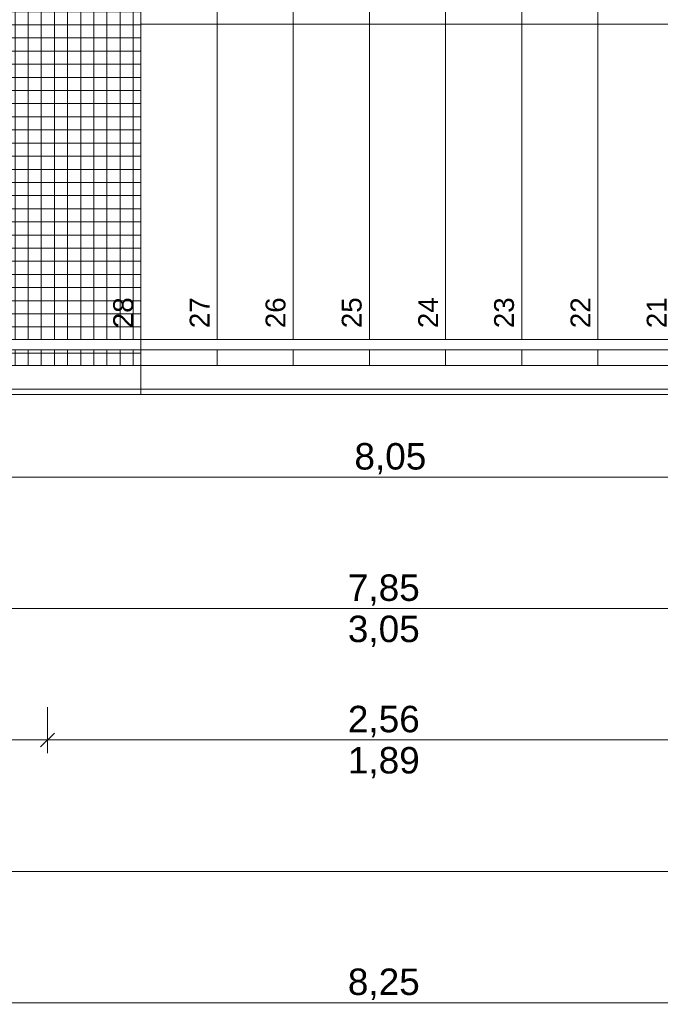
# Model space of a CAD drawing. Header units: metres. Extents: x -180 to 4, y -50 to 6.
# Tile 142 of 256: x -96.68 to -94.24, y -45.28 to -41.53. Entities that reach past the tile are written whole.
import ezdxf

# ---------------------------------------------------------------- set-up
doc = ezdxf.new("R2010")
doc.units = ezdxf.units.M
doc.header["$LTSCALE"] = 0.05
doc.header["$PDMODE"] = 1
doc.header["$PDSIZE"] = -2
for name, pattern in [('9201', [3, 2, -1]), ('Dash Style-1', [1.999894, 0.999947, -0.999947]), ('ISO-02 Strichlinie', [3.81, 3.048, -0.762]), ('Linienart-1', [2.116328, 1.058164, -1.058164])]:
    doc.linetypes.add(name, pattern=pattern)
doc.layers.get('0').update_dxf_attribs({"lineweight": 25})
for name, color, linetype, lineweight, true_color in [('30 -33 Aussenwände- 7 Fassade_ Elemente', 7, 'Continuous', 9, 0x00aacc), ('30 -34 Innenwände- 6 Elemente', 7, 'Continuous', 9, 0xff6633), ('30 -35 Decken- 2.2 Treppen Außen', 7, 'Continuous', 9, 0x009999), ('70 -72 Beschriftung- 1 Beschriftung allgemein', 7, 'Continuous', 9, 0xff6633), ('70 -76 Bemaßung- 2 Allgemein', 7, 'Continuous', 5, 0x6666cc)]:
    doc.layers.add(name, color=color, linetype=linetype, lineweight=lineweight, true_color=true_color)
doc.layers.add('60- 61 allgemeine Ausstattung- 4 Terrassen', color=7, linetype='Continuous', lineweight=9)
doc.layers.add('Keine', color=7, linetype='Continuous', lineweight=9)
doc.styles.add('Arial', font='arial.ttf')
doc.dimstyles.new('k+k 1_50', dxfattribs={"dimtxt": 0.100689, "dimasz": 0.05302, "dimexe": 0.05, "dimexo": 0.15, "dimgap": 0.01, "dimtad": 1, "dimdec": 3, "dimtxsty": 'Arial', "dimblk": 'VW_SLASH', "dimblk1": 'VW_SLASH', "dimblk2": 'VW_SLASH', "dimcen": 0, "dimdle": 0.05, "dimadec": 3, "dimazin": 0, "dimtfac": 0.75, "dimtdec": 3, "dimtix": 1, "dimtmove": 0, "dimatfit": 0, "dimldrblk": 'VW_SLASH-1', "dimfxl": 0.125, "dimfxlon": 1, "dimfrac": 2, "dimtolj": 1, "dimarcsym": 0})

# ---------------------------------------------------------------- blocks, each defined once
blk = doc.blocks.new('Gruppe-2')
at = {"color": 255, "linetype": '9201', "lineweight": 5, "transparency": 33554508}
blk.add_wipeout([(-94.191, -40.247), (-94.481, -40.247), (-94.481, -42.847), (-94.191, -42.847)], dxfattribs=at).dxf.layer = '30 -35 Decken- 2.2 Treppen Außen'
blk.add_wipeout([(-94.481, -40.247), (-94.771, -40.247), (-94.771, -42.847), (-94.481, -42.847)], dxfattribs=at).dxf.layer = '30 -35 Decken- 2.2 Treppen Außen'
blk.add_wipeout([(-94.771, -40.247), (-95.061, -40.247), (-95.061, -42.847), (-94.771, -42.847)], dxfattribs=at).dxf.layer = '30 -35 Decken- 2.2 Treppen Außen'
blk.add_wipeout([(-95.061, -40.247), (-95.351, -40.247), (-95.351, -42.847), (-95.061, -42.847)], dxfattribs=at).dxf.layer = '30 -35 Decken- 2.2 Treppen Außen'
blk.add_wipeout([(-95.351, -40.247), (-95.641, -40.247), (-95.641, -42.847), (-95.351, -42.847)], dxfattribs=at).dxf.layer = '30 -35 Decken- 2.2 Treppen Außen'
blk.add_wipeout([(-95.641, -40.247), (-95.931, -40.247), (-95.931, -42.847), (-95.641, -42.847)], dxfattribs=at).dxf.layer = '30 -35 Decken- 2.2 Treppen Außen'
blk.add_wipeout([(-95.931, -40.247), (-96.221, -40.247), (-96.221, -42.847), (-95.931, -42.847)], dxfattribs=at).dxf.layer = '30 -35 Decken- 2.2 Treppen Außen'
blk = doc.blocks.new('Gruppe-6')
at = {"layer": '30 -35 Decken- 2.2 Treppen Außen', "linetype": '9201', "lineweight": 9, "transparency": 33554508}
for p, q in [((-96.221, -40.137), (-96.221, -42.957)), ((-95.931, -40.247), (-95.931, -42.847)), ((-95.641, -40.247), (-95.641, -42.847)), ((-95.351, -40.247), (-95.351, -42.847)), ((-95.061, -40.247), (-95.061, -42.847)), ((-94.771, -40.247), (-94.771, -42.847)), ((-94.481, -40.247), (-94.481, -42.847))]:
    blk.add_line(p, q, dxfattribs=at)
at = {"layer": '30 -35 Decken- 2.2 Treppen Außen', "linetype": '9201', "lineweight": 9, "transparency": 33554508, "flags": 128}
for points in [[(-95.931, -42.847), (-96.221, -42.847)], [(-95.641, -42.847), (-95.931, -42.847)], [(-95.351, -42.847), (-95.641, -42.847)], [(-95.061, -42.847), (-95.351, -42.847)], [(-94.771, -42.847), (-95.061, -42.847)], [(-94.481, -42.847), (-94.771, -42.847)], [(-94.191, -42.847), (-94.481, -42.847)]]:
    blk.add_lwpolyline(points, dxfattribs=at)
blk = doc.blocks.new('Gruppe-9')
at = {"layer": '30 -35 Decken- 2.2 Treppen Außen', "linetype": 'ISO-02 Strichlinie', "lineweight": 9, "transparency": 33554508, "flags": 128}
blk.add_lwpolyline([(-88.776, -41.547), (-96.221, -41.547)], dxfattribs=at)
blk = doc.blocks.new('Gruppe-11')
at = {"layer": '30 -35 Decken- 2.2 Treppen Außen', "linetype": 'Dash Style-1', "lineweight": 9, "transparency": 33554508, "flags": 128}
blk.add_lwpolyline([(-89.0523, -42.847), (-96.221, -42.847), (-96.221, -42.957), (-89.0757, -42.957)], dxfattribs=at)
blk = doc.blocks.new('Gruppe-13')
at = {"color": 255, "linetype": 'Linienart-1'}
blk.add_wipeout([(-89.0396, -42.787), (-96.221, -42.787), (-96.221, -42.747), (-89.0311, -42.747)], dxfattribs=at).dxf.layer = '30 -35 Decken- 2.2 Treppen Außen'
at = {"layer": '30 -35 Decken- 2.2 Treppen Außen', "linetype": 'Linienart-1', "flags": 128}
blk.add_lwpolyline([(-89.0396, -42.787), (-96.221, -42.787), (-96.221, -42.747), (-89.0311, -42.747)], dxfattribs=at)
blk = doc.blocks.new('Gruppe-15')
at = {"color": 255, "linetype": 'Linienart-1'}
blk.add_wipeout([(-89.0715, -42.937), (-96.221, -42.937), (-96.221, -42.847), (-89.0523, -42.847)], dxfattribs=at).dxf.layer = '30 -35 Decken- 2.2 Treppen Außen'
at = {"layer": '30 -35 Decken- 2.2 Treppen Außen', "linetype": 'Linienart-1', "flags": 128}
blk.add_lwpolyline([(-89.0715, -42.937), (-96.221, -42.937), (-96.221, -42.847), (-89.0523, -42.847)], dxfattribs=at)
blk = doc.blocks.new('Gruppe-25')
at = {"layer": '30 -35 Decken- 2.2 Treppen Außen', "char_height": 0.07552, "attachment_point": 9, "rotation": 90.001, "line_spacing_factor": 0.973705, "style": 'Arial'}
for s, insert in [('28', (-96.2495, -42.5872)), ('27', (-95.9595, -42.5872)), ('26', (-95.6695, -42.5872)), ('25', (-95.3795, -42.5872)), ('24', (-95.0895, -42.5872)), ('23', (-94.7995, -42.5872)), ('22', (-94.5095, -42.5872)), ('21', (-94.2195, -42.5872))]:
    blk.add_mtext(s, dxfattribs=dict(at, insert=insert))
blk = doc.blocks.new('Gruppe-26')
at = {"layer": '30 -35 Decken- 2.2 Treppen Außen', "transparency": 33554508}
blk.add_blockref('Gruppe-2', (0, 0), dxfattribs=at)
for name in ['Gruppe-6', 'Gruppe-11', 'Gruppe-9']:
    blk.add_blockref(name, (0, 0), dxfattribs=at)
at = {"layer": '30 -35 Decken- 2.2 Treppen Außen'}
blk.add_blockref('Gruppe-25', (0, 0), dxfattribs=at)
for name in ['Gruppe-13', 'Gruppe-15']:
    blk.add_blockref(name, (0, 0), dxfattribs=at)
blk = doc.blocks.new('Gruppe-27')
at = {"layer": '30 -35 Decken- 2.2 Treppen Außen', "color": 7, "transparency": 33554687}
blk.add_blockref('Gruppe-26', (0, 0), dxfattribs=at)
blk = doc.blocks.new('Gruppe-28')
at = {"layer": '30 -35 Decken- 2.2 Treppen Außen', "color": 7, "transparency": 33554687}
blk.add_blockref('Gruppe-27', (0, 0), dxfattribs=at)
at = {"layer": '30 -35 Decken- 2.2 Treppen Außen', "color": 0, "flags": 1}
for tag in ['prm0_value', 'prm1_value', 'prm2_value', 'prm3_value', 'prm4_value', 'prm5_value', 'prm6_value', 'prm7_value', 'prm8_value', 'IFC_UUID', 'instanceID', 'prm0_name', 'prm0_type', 'prm1_name', 'prm1_type', 'prm2_name', 'prm2_type', 'prm3_name', 'prm3_type', 'prm4_name', 'prm4_type', 'prm5_name', 'prm5_type', 'prm6_name', 'prm6_type', 'prm7_name', 'prm7_type', 'prm8_name', 'prm8_type']:
    blk.add_attdef(tag, (-96.3677, -42.957), '', height=0.00018, dxfattribs=at)
blk = doc.blocks.new('_00-EG_Tragwerk (2D)')
at = {"layer": '30 -35 Decken- 2.2 Treppen Außen', "transparency": 33554687}
blk.add_blockref('Gruppe-28', (0, 0), dxfattribs=at)
blk = doc.blocks.new('Gruppe-176')
at = {"color": 255, "lineweight": 5}
blk.add_wipeout([(-94.191, -40.247), (-94.481, -40.247), (-94.481, -42.847), (-94.191, -42.847)], dxfattribs=at).dxf.layer = '30 -35 Decken- 2.2 Treppen Außen'
blk.add_wipeout([(-94.481, -40.247), (-94.771, -40.247), (-94.771, -42.847), (-94.481, -42.847)], dxfattribs=at).dxf.layer = '30 -35 Decken- 2.2 Treppen Außen'
blk.add_wipeout([(-94.771, -40.247), (-95.061, -40.247), (-95.061, -42.847), (-94.771, -42.847)], dxfattribs=at).dxf.layer = '30 -35 Decken- 2.2 Treppen Außen'
blk.add_wipeout([(-95.061, -40.247), (-95.351, -40.247), (-95.351, -42.847), (-95.061, -42.847)], dxfattribs=at).dxf.layer = '30 -35 Decken- 2.2 Treppen Außen'
blk.add_wipeout([(-95.351, -40.247), (-95.641, -40.247), (-95.641, -42.847), (-95.351, -42.847)], dxfattribs=at).dxf.layer = '30 -35 Decken- 2.2 Treppen Außen'
blk.add_wipeout([(-95.641, -40.247), (-95.931, -40.247), (-95.931, -42.847), (-95.641, -42.847)], dxfattribs=at).dxf.layer = '30 -35 Decken- 2.2 Treppen Außen'
blk.add_wipeout([(-95.931, -40.247), (-96.221, -40.247), (-96.221, -42.847), (-95.931, -42.847)], dxfattribs=at).dxf.layer = '30 -35 Decken- 2.2 Treppen Außen'
blk = doc.blocks.new('Gruppe-179')
at = {"layer": '30 -35 Decken- 2.2 Treppen Außen'}
for p, q in [((-96.221, -40.137), (-96.221, -42.957)), ((-95.931, -40.247), (-95.931, -42.847)), ((-95.641, -40.247), (-95.641, -42.847)), ((-95.351, -40.247), (-95.351, -42.847)), ((-95.061, -40.247), (-95.061, -42.847)), ((-94.771, -40.247), (-94.771, -42.847)), ((-94.481, -40.247), (-94.481, -42.847))]:
    blk.add_line(p, q, dxfattribs=at)
at = {"layer": '30 -35 Decken- 2.2 Treppen Außen', "flags": 128}
for points in [[(-95.931, -42.847), (-96.221, -42.847)], [(-95.641, -42.847), (-95.931, -42.847)], [(-95.351, -42.847), (-95.641, -42.847)], [(-95.061, -42.847), (-95.351, -42.847)], [(-94.771, -42.847), (-95.061, -42.847)], [(-94.481, -42.847), (-94.771, -42.847)], [(-94.191, -42.847), (-94.481, -42.847)]]:
    blk.add_lwpolyline(points, dxfattribs=at)
blk = doc.blocks.new('Gruppe-180')
at = {"layer": '30 -35 Decken- 2.2 Treppen Außen', "linetype": 'Continuous', "lineweight": 0, "true_color": 0x009999}
blk.add_hatch(color=134, dxfattribs=at).paths.add_polyline_path([(-96.218, -41.5478), (-96.221, -41.547), (-96.218, -41.5462)])
at = {"layer": '30 -35 Decken- 2.2 Treppen Außen', "color": 134, "lineweight": 5, "true_color": 0x009999, "flags": 128}
blk.add_lwpolyline([(-96.218, -41.5478), (-96.221, -41.547), (-96.218, -41.5462)], close=True, dxfattribs=at)
at = {"layer": '30 -35 Decken- 2.2 Treppen Außen', "flags": 128}
blk.add_lwpolyline([(-87.181, -41.547), (-96.221, -41.547)], dxfattribs=at)
blk = doc.blocks.new('Gruppe-181')
at = {"color": 255}
blk.add_wipeout([(-96.221, -42.957), (-87.181, -42.957), (-87.181, -42.847), (-96.221, -42.847)], dxfattribs=at).dxf.layer = '30 -35 Decken- 2.2 Treppen Außen'
at = {"layer": '30 -35 Decken- 2.2 Treppen Außen', "flags": 128}
blk.add_lwpolyline([(-96.221, -42.957), (-87.181, -42.957), (-87.181, -42.847), (-96.221, -42.847)], close=True, dxfattribs=at)
blk = doc.blocks.new('Gruppe-182')
at = {"color": 255}
blk.add_wipeout([(-87.181, -42.747), (-96.221, -42.747), (-96.221, -42.787), (-87.181, -42.787)], dxfattribs=at).dxf.layer = '30 -35 Decken- 2.2 Treppen Außen'
at = {"layer": '30 -35 Decken- 2.2 Treppen Außen', "flags": 128}
blk.add_lwpolyline([(-87.181, -42.747), (-96.221, -42.747), (-96.221, -42.787), (-87.181, -42.787)], close=True, dxfattribs=at)
blk = doc.blocks.new('Gruppe-183')
at = {"color": 255}
blk.add_wipeout([(-87.181, -42.847), (-96.221, -42.847), (-96.221, -42.937), (-87.181, -42.937)], dxfattribs=at).dxf.layer = '30 -35 Decken- 2.2 Treppen Außen'
at = {"layer": '30 -35 Decken- 2.2 Treppen Außen', "flags": 128}
blk.add_lwpolyline([(-87.181, -42.847), (-96.221, -42.847), (-96.221, -42.937), (-87.181, -42.937)], close=True, dxfattribs=at)
blk = doc.blocks.new('Gruppe-188')
at = {"layer": '30 -35 Decken- 2.2 Treppen Außen', "char_height": 0.07552, "attachment_point": 9, "rotation": 90.001, "line_spacing_factor": 0.973705, "style": 'Arial'}
for s, insert in [('28', (-96.2495, -42.5872)), ('27', (-95.9595, -42.5872)), ('26', (-95.6695, -42.5872)), ('25', (-95.3795, -42.5872)), ('24', (-95.0895, -42.5872)), ('23', (-94.7995, -42.5872)), ('22', (-94.5095, -42.5872)), ('21', (-94.2195, -42.5872))]:
    blk.add_mtext(s, dxfattribs=dict(at, insert=insert))
blk = doc.blocks.new('Gruppe-189')
at = {"layer": '30 -35 Decken- 2.2 Treppen Außen'}
blk.add_blockref('Gruppe-176', (0, 0), dxfattribs=at)
for name in ['Gruppe-179', 'Gruppe-180']:
    blk.add_blockref(name, (0, 0), dxfattribs=at)
blk.add_blockref('Gruppe-181', (0, 0), dxfattribs=at)
for name in ['Gruppe-188', 'Gruppe-182', 'Gruppe-183']:
    blk.add_blockref(name, (0, 0), dxfattribs=at)
blk = doc.blocks.new('Gruppe-190')
at = {"layer": '30 -35 Decken- 2.2 Treppen Außen', "color": 7, "transparency": 33554687}
blk.add_blockref('Gruppe-189', (0, 0), dxfattribs=at)
blk = doc.blocks.new('Gruppe-191')
at = {"layer": '30 -35 Decken- 2.2 Treppen Außen', "color": 7, "transparency": 33554687}
blk.add_blockref('Gruppe-190', (0, 0), dxfattribs=at)
at = {"layer": '30 -35 Decken- 2.2 Treppen Außen', "color": 0, "flags": 1}
for tag in ['IFC_UUID', 'instanceID']:
    blk.add_attdef(tag, (-96.3677, -42.957), '', height=0.00018, dxfattribs=at)
blk = doc.blocks.new('_01-OG1_Tragwerk (2D)')
at = {"layer": '30 -35 Decken- 2.2 Treppen Außen', "transparency": 33554687}
blk.add_blockref('Gruppe-191', (0, 0), dxfattribs=at)
blk = doc.blocks.new('Gruppe-7859')
at = {"layer": '60- 61 allgemeine Ausstattung- 4 Terrassen', "linetype": 'Continuous', "lineweight": 9, "transparency": 33554534}
h = blk.add_hatch(dxfattribs=at)
h.set_pattern_fill('Betonfertigteil  SRF', color=252, style=0, pattern_type=2)
h.set_pattern_definition([(0, (0, 0), (3e-18, 0.05), []), (90, (0, 0), (0.05, 0), [])])
h.paths.add_polyline_path([(-96.221, -40.247), (-96.511, -40.247), (-96.511, -39.837), (-99.002, -39.837), (-99.002, -39.866), (-99.111, -39.866), (-99.111, -42.847), (-96.221, -42.847)])
at = {"layer": '60- 61 allgemeine Ausstattung- 4 Terrassen', "lineweight": 18, "flags": 128}
blk.add_lwpolyline([(-75.061, -39.837), (-96.401, -39.837), (-96.401, -40.137), (-96.221, -40.137), (-96.221, -42.957), (-99.221, -42.957), (-99.221, -39.837)], dxfattribs=at)
at = {"layer": '60- 61 allgemeine Ausstattung- 4 Terrassen', "color": 252, "linetype": 'Continuous', "true_color": 0x888888, "flags": 128}
blk.add_lwpolyline([(-96.221, -40.247), (-96.511, -40.247), (-96.511, -39.837), (-99.002, -39.837), (-99.002, -39.866), (-99.111, -39.866), (-99.111, -42.847), (-96.221, -42.847)], close=True, dxfattribs=at)
blk = doc.blocks.new('Gruppe-8926')
at = {"color": 255, "lineweight": 5}
blk.add_wipeout([(-94.191, -40.247), (-94.481, -40.247), (-94.481, -42.847), (-94.191, -42.847)], dxfattribs=at).dxf.layer = '30 -35 Decken- 2.2 Treppen Außen'
blk.add_wipeout([(-94.481, -40.247), (-94.771, -40.247), (-94.771, -42.847), (-94.481, -42.847)], dxfattribs=at).dxf.layer = '30 -35 Decken- 2.2 Treppen Außen'
blk.add_wipeout([(-94.771, -40.247), (-95.061, -40.247), (-95.061, -42.847), (-94.771, -42.847)], dxfattribs=at).dxf.layer = '30 -35 Decken- 2.2 Treppen Außen'
blk.add_wipeout([(-95.061, -40.247), (-95.351, -40.247), (-95.351, -42.847), (-95.061, -42.847)], dxfattribs=at).dxf.layer = '30 -35 Decken- 2.2 Treppen Außen'
blk.add_wipeout([(-95.351, -40.247), (-95.641, -40.247), (-95.641, -42.847), (-95.351, -42.847)], dxfattribs=at).dxf.layer = '30 -35 Decken- 2.2 Treppen Außen'
blk.add_wipeout([(-95.641, -40.247), (-95.931, -40.247), (-95.931, -42.847), (-95.641, -42.847)], dxfattribs=at).dxf.layer = '30 -35 Decken- 2.2 Treppen Außen'
blk.add_wipeout([(-95.931, -40.247), (-96.221, -40.247), (-96.221, -42.847), (-95.931, -42.847)], dxfattribs=at).dxf.layer = '30 -35 Decken- 2.2 Treppen Außen'
blk = doc.blocks.new('Gruppe-8929')
at = {"layer": '30 -35 Decken- 2.2 Treppen Außen', "color": 7}
for p, q in [((-96.221, -40.137), (-96.221, -42.957)), ((-95.931, -40.247), (-95.931, -42.847)), ((-95.641, -40.247), (-95.641, -42.847)), ((-95.351, -40.247), (-95.351, -42.847)), ((-95.061, -40.247), (-95.061, -42.847)), ((-94.771, -40.247), (-94.771, -42.847)), ((-94.481, -40.247), (-94.481, -42.847))]:
    blk.add_line(p, q, dxfattribs=at)
at = {"layer": '30 -35 Decken- 2.2 Treppen Außen', "color": 7, "flags": 128}
for points in [[(-95.931, -42.847), (-96.221, -42.847)], [(-95.641, -42.847), (-95.931, -42.847)], [(-95.351, -42.847), (-95.641, -42.847)], [(-95.061, -42.847), (-95.351, -42.847)], [(-94.771, -42.847), (-95.061, -42.847)], [(-94.481, -42.847), (-94.771, -42.847)], [(-94.191, -42.847), (-94.481, -42.847)]]:
    blk.add_lwpolyline(points, dxfattribs=at)
blk = doc.blocks.new('Gruppe-8930')
at = {"layer": '30 -35 Decken- 2.2 Treppen Außen', "linetype": 'Continuous', "lineweight": 0}
blk.add_hatch(color=7, dxfattribs=at).paths.add_polyline_path([(-96.218, -41.5478), (-96.221, -41.547), (-96.218, -41.5462)])
at = {"layer": '30 -35 Decken- 2.2 Treppen Außen', "color": 7, "lineweight": 5, "flags": 128}
blk.add_lwpolyline([(-96.218, -41.5478), (-96.221, -41.547), (-96.218, -41.5462)], close=True, dxfattribs=at)
at = {"layer": '30 -35 Decken- 2.2 Treppen Außen', "color": 7, "flags": 128}
blk.add_lwpolyline([(-87.181, -41.547), (-96.221, -41.547)], dxfattribs=at)
blk = doc.blocks.new('Gruppe-8931')
at = {"color": 255}
blk.add_wipeout([(-96.221, -42.957), (-87.181, -42.957), (-87.181, -42.847), (-96.221, -42.847)], dxfattribs=at).dxf.layer = '30 -35 Decken- 2.2 Treppen Außen'
at = {"layer": '30 -35 Decken- 2.2 Treppen Außen', "color": 7, "flags": 128}
blk.add_lwpolyline([(-96.221, -42.957), (-87.181, -42.957), (-87.181, -42.847), (-96.221, -42.847)], close=True, dxfattribs=at)
blk = doc.blocks.new('Gruppe-8932')
at = {"color": 255}
blk.add_wipeout([(-87.181, -42.747), (-96.221, -42.747), (-96.221, -42.787), (-87.181, -42.787)], dxfattribs=at).dxf.layer = '30 -35 Decken- 2.2 Treppen Außen'
at = {"layer": '30 -35 Decken- 2.2 Treppen Außen', "color": 7, "flags": 128}
blk.add_lwpolyline([(-87.181, -42.747), (-96.221, -42.747), (-96.221, -42.787), (-87.181, -42.787)], close=True, dxfattribs=at)
blk = doc.blocks.new('Gruppe-8933')
at = {"color": 255}
blk.add_wipeout([(-87.181, -42.847), (-96.221, -42.847), (-96.221, -42.937), (-87.181, -42.937)], dxfattribs=at).dxf.layer = '30 -35 Decken- 2.2 Treppen Außen'
at = {"layer": '30 -35 Decken- 2.2 Treppen Außen', "color": 7, "flags": 128}
blk.add_lwpolyline([(-87.181, -42.847), (-96.221, -42.847), (-96.221, -42.937), (-87.181, -42.937)], close=True, dxfattribs=at)
blk = doc.blocks.new('Gruppe-8938')
at = {"layer": '30 -35 Decken- 2.2 Treppen Außen', "color": 7, "char_height": 0.07552, "attachment_point": 9, "rotation": 90.001, "line_spacing_factor": 0.973705, "style": 'Arial'}
for s, insert in [('28', (-96.2495, -42.5872)), ('27', (-95.9595, -42.5872)), ('26', (-95.6695, -42.5872)), ('25', (-95.3795, -42.5872)), ('24', (-95.0895, -42.5872)), ('23', (-94.7995, -42.5872)), ('22', (-94.5095, -42.5872)), ('21', (-94.2195, -42.5872))]:
    blk.add_mtext(s, dxfattribs=dict(at, insert=insert))
blk = doc.blocks.new('Gruppe-8939')
at = {"layer": '30 -35 Decken- 2.2 Treppen Außen', "color": 7}
blk.add_blockref('Gruppe-8926', (0, 0), dxfattribs=at)
for name in ['Gruppe-8929', 'Gruppe-8930']:
    blk.add_blockref(name, (0, 0), dxfattribs=at)
blk.add_blockref('Gruppe-8931', (0, 0), dxfattribs=at)
for name in ['Gruppe-8938', 'Gruppe-8932', 'Gruppe-8933']:
    blk.add_blockref(name, (0, 0), dxfattribs=at)
blk = doc.blocks.new('Gruppe-8940')
at = {"layer": '30 -35 Decken- 2.2 Treppen Außen', "color": 7, "transparency": 33554687}
blk.add_blockref('Gruppe-8939', (0, 0), dxfattribs=at)
blk = doc.blocks.new('Gruppe-8941')
at = {"layer": '30 -35 Decken- 2.2 Treppen Außen', "color": 7, "transparency": 33554687}
blk.add_blockref('Gruppe-8940', (0, 0), dxfattribs=at)
at = {"layer": '30 -35 Decken- 2.2 Treppen Außen', "color": 0, "flags": 1}
for tag in ['IFC_UUID', 'instanceID']:
    blk.add_attdef(tag, (-96.3677, -42.957), '', height=0.00018, dxfattribs=at)
blk = doc.blocks.new('Gruppe-8998')
at = {"color": 255, "lineweight": 5}
blk.add_wipeout([(-94.191, -40.247), (-94.481, -40.247), (-94.481, -42.847), (-94.191, -42.847)], dxfattribs=at).dxf.layer = '30 -35 Decken- 2.2 Treppen Außen'
blk.add_wipeout([(-94.481, -40.247), (-94.771, -40.247), (-94.771, -42.847), (-94.481, -42.847)], dxfattribs=at).dxf.layer = '30 -35 Decken- 2.2 Treppen Außen'
blk.add_wipeout([(-94.771, -40.247), (-95.061, -40.247), (-95.061, -42.847), (-94.771, -42.847)], dxfattribs=at).dxf.layer = '30 -35 Decken- 2.2 Treppen Außen'
blk.add_wipeout([(-95.061, -40.247), (-95.351, -40.247), (-95.351, -42.847), (-95.061, -42.847)], dxfattribs=at).dxf.layer = '30 -35 Decken- 2.2 Treppen Außen'
blk.add_wipeout([(-95.351, -40.247), (-95.641, -40.247), (-95.641, -42.847), (-95.351, -42.847)], dxfattribs=at).dxf.layer = '30 -35 Decken- 2.2 Treppen Außen'
blk.add_wipeout([(-95.641, -40.247), (-95.931, -40.247), (-95.931, -42.847), (-95.641, -42.847)], dxfattribs=at).dxf.layer = '30 -35 Decken- 2.2 Treppen Außen'
blk.add_wipeout([(-95.931, -40.247), (-96.221, -40.247), (-96.221, -42.847), (-95.931, -42.847)], dxfattribs=at).dxf.layer = '30 -35 Decken- 2.2 Treppen Außen'
blk = doc.blocks.new('Gruppe-9001')
at = {"layer": '30 -35 Decken- 2.2 Treppen Außen', "color": 7}
for p, q in [((-96.221, -40.137), (-96.221, -42.957)), ((-95.931, -40.247), (-95.931, -42.847)), ((-95.641, -40.247), (-95.641, -42.847)), ((-95.351, -40.247), (-95.351, -42.847)), ((-95.061, -40.247), (-95.061, -42.847)), ((-94.771, -40.247), (-94.771, -42.847)), ((-94.481, -40.247), (-94.481, -42.847))]:
    blk.add_line(p, q, dxfattribs=at)
at = {"layer": '30 -35 Decken- 2.2 Treppen Außen', "color": 7, "flags": 128}
for points in [[(-95.931, -42.847), (-96.221, -42.847)], [(-95.641, -42.847), (-95.931, -42.847)], [(-95.351, -42.847), (-95.641, -42.847)], [(-95.061, -42.847), (-95.351, -42.847)], [(-94.771, -42.847), (-95.061, -42.847)], [(-94.481, -42.847), (-94.771, -42.847)], [(-94.191, -42.847), (-94.481, -42.847)]]:
    blk.add_lwpolyline(points, dxfattribs=at)
blk = doc.blocks.new('Gruppe-9002')
at = {"layer": '30 -35 Decken- 2.2 Treppen Außen', "linetype": 'Continuous', "lineweight": 0}
blk.add_hatch(color=7, dxfattribs=at).paths.add_polyline_path([(-96.218, -41.5478), (-96.221, -41.547), (-96.218, -41.5462)])
at = {"layer": '30 -35 Decken- 2.2 Treppen Außen', "color": 7, "lineweight": 5, "flags": 128}
blk.add_lwpolyline([(-96.218, -41.5478), (-96.221, -41.547), (-96.218, -41.5462)], close=True, dxfattribs=at)
at = {"layer": '30 -35 Decken- 2.2 Treppen Außen', "color": 7, "flags": 128}
blk.add_lwpolyline([(-87.181, -41.547), (-96.221, -41.547)], dxfattribs=at)
blk = doc.blocks.new('Gruppe-9003')
at = {"color": 255}
blk.add_wipeout([(-96.221, -42.957), (-87.181, -42.957), (-87.181, -42.847), (-96.221, -42.847)], dxfattribs=at).dxf.layer = '30 -35 Decken- 2.2 Treppen Außen'
at = {"layer": '30 -35 Decken- 2.2 Treppen Außen', "color": 7, "flags": 128}
blk.add_lwpolyline([(-96.221, -42.957), (-87.181, -42.957), (-87.181, -42.847), (-96.221, -42.847)], close=True, dxfattribs=at)
blk = doc.blocks.new('Gruppe-9004')
at = {"color": 255}
blk.add_wipeout([(-87.181, -42.747), (-96.221, -42.747), (-96.221, -42.787), (-87.181, -42.787)], dxfattribs=at).dxf.layer = '30 -35 Decken- 2.2 Treppen Außen'
at = {"layer": '30 -35 Decken- 2.2 Treppen Außen', "color": 7, "flags": 128}
blk.add_lwpolyline([(-87.181, -42.747), (-96.221, -42.747), (-96.221, -42.787), (-87.181, -42.787)], close=True, dxfattribs=at)
blk = doc.blocks.new('Gruppe-9005')
at = {"color": 255}
blk.add_wipeout([(-87.181, -42.847), (-96.221, -42.847), (-96.221, -42.937), (-87.181, -42.937)], dxfattribs=at).dxf.layer = '30 -35 Decken- 2.2 Treppen Außen'
at = {"layer": '30 -35 Decken- 2.2 Treppen Außen', "color": 7, "flags": 128}
blk.add_lwpolyline([(-87.181, -42.847), (-96.221, -42.847), (-96.221, -42.937), (-87.181, -42.937)], close=True, dxfattribs=at)
blk = doc.blocks.new('Gruppe-9010')
at = {"layer": '30 -35 Decken- 2.2 Treppen Außen', "color": 7, "char_height": 0.07552, "attachment_point": 9, "rotation": 90.001, "line_spacing_factor": 0.973705, "style": 'Arial'}
for s, insert in [('28', (-96.2495, -42.5872)), ('27', (-95.9595, -42.5872)), ('26', (-95.6695, -42.5872)), ('25', (-95.3795, -42.5872)), ('24', (-95.0895, -42.5872)), ('23', (-94.7995, -42.5872)), ('22', (-94.5095, -42.5872)), ('21', (-94.2195, -42.5872))]:
    blk.add_mtext(s, dxfattribs=dict(at, insert=insert))
blk = doc.blocks.new('Gruppe-9011')
at = {"layer": '30 -35 Decken- 2.2 Treppen Außen', "color": 7}
blk.add_blockref('Gruppe-8998', (0, 0), dxfattribs=at)
for name in ['Gruppe-9001', 'Gruppe-9002']:
    blk.add_blockref(name, (0, 0), dxfattribs=at)
blk.add_blockref('Gruppe-9003', (0, 0), dxfattribs=at)
for name in ['Gruppe-9010', 'Gruppe-9004', 'Gruppe-9005']:
    blk.add_blockref(name, (0, 0), dxfattribs=at)
blk = doc.blocks.new('Gruppe-9012')
at = {"layer": '30 -35 Decken- 2.2 Treppen Außen', "color": 7, "transparency": 33554687}
blk.add_blockref('Gruppe-9011', (0, 0), dxfattribs=at)
blk = doc.blocks.new('Gruppe-9013')
at = {"layer": '30 -35 Decken- 2.2 Treppen Außen', "color": 7, "transparency": 33554687}
blk.add_blockref('Gruppe-9012', (0, 0), dxfattribs=at)
at = {"layer": '30 -35 Decken- 2.2 Treppen Außen', "color": 0, "flags": 1}
for tag in ['IFC_UUID', 'instanceID']:
    blk.add_attdef(tag, (-96.3677, -42.957), '', height=0.00018, dxfattribs=at)
blk = doc.blocks.new('_OG3_2D (2D)')
at = {"layer": '30 -33 Aussenwände- 7 Fassade_ Elemente', "flags": 128}
blk.add_lwpolyline([(-75.06099996, -39.83704198), (-96.40100437, -39.83704198), (-96.40100437, -40.13704198), (-96.22099996, -40.13704198), (-96.22099996, -42.95704198), (-99.22099996, -42.95704198), (-99.22099996, -39.83704198)], dxfattribs=at)
at = {"layer": '70 -72 Beschriftung- 1 Beschriftung allgemein', "color": 7}
blk.add_blockref('Gruppe-7859', (0, 0), dxfattribs=at)
at = {"layer": '30 -35 Decken- 2.2 Treppen Außen', "transparency": 33554687}
blk.add_blockref('Gruppe-8941', (0, 0), dxfattribs=at)
blk.add_blockref('Gruppe-9013', (0, 0), dxfattribs=at)
blk = doc.blocks.new('VW_SLASH')
at = {"color": 0, "linetype": 'ByBlock', "lineweight": -2, "transparency": 16777216}
blk.add_line((0.943, 0), (-1, 0), dxfattribs=at)
at = {"color": 0, "lineweight": 20, "transparency": 16777216, "flags": 128}
blk.add_lwpolyline([(0.5, 0.5), (-0.5, -0.5)], dxfattribs=at)
blk = doc.blocks.new('*D9765')
at = {"layer": '70 -76 Bemaßung- 2 Allgemein', "color": 0, "lineweight": -2}
for p, q in [((-99.296, -43.147), (-99.296, -43.322)), ((-91.246, -43.147), (-91.246, -43.322)), ((-91.299, -43.272), (-99.243, -43.272))]:
    blk.add_line(p, q, dxfattribs=at)
at = {"layer": 'Defpoints', "color": 0}
for p in [(-99.296, -30.997), (-91.246, -30.997), (-99.296, -43.272)]:
    blk.add_point(p, dxfattribs=at)
at = {"layer": '70 -76 Bemaßung- 2 Allgemein', "color": 0, "lineweight": -2, "xscale": 0.05302001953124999, "yscale": 0.05302001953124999, "zscale": 0.05302001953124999, "rotation": 180}
blk.add_blockref('VW_SLASH', (-99.296, -43.272), dxfattribs=at)
at = {"layer": '70 -76 Bemaßung- 2 Allgemein', "color": 0, "lineweight": -2, "xscale": 0.05302001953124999, "yscale": 0.05302001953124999, "zscale": 0.05302001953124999}
blk.add_blockref('VW_SLASH', (-91.246, -43.272), dxfattribs=at)
at = {"layer": '70 -76 Bemaßung- 2 Allgemein', "color": 0, "insert": (-95.271, -43.2016), "char_height": 0.10069, "attachment_point": 5, "style": 'Arial'}
blk.add_mtext('\\A1;8,05', dxfattribs=at)
blk = doc.blocks.new('VW_SLASH-1')
at = {"color": 0, "linetype": 'ByBlock', "lineweight": -2, "transparency": 16777216}
blk.add_line((0.943, 0), (-1, 0), dxfattribs=at)
at = {"color": 0, "lineweight": 5, "transparency": 16777216, "flags": 128}
blk.add_lwpolyline([(0.5, 0.5), (-0.5, -0.5)], dxfattribs=at)
blk = doc.blocks.new('Gruppe-9203')
at = {"layer": '70 -76 Bemaßung- 2 Allgemein', "insert": (-95.296, -43.7987), "char_height": 0.10069, "width": 0.455, "attachment_point": 2, "line_spacing_factor": 0.96878, "style": 'Arial'}
blk.add_mtext('3,05', dxfattribs=at)
blk = doc.blocks.new('Gruppe-9283')
at = {"layer": '70 -76 Bemaßung- 2 Allgemein', "insert": (-95.296, -44.2987), "char_height": 0.10069, "width": 0.455, "attachment_point": 2, "line_spacing_factor": 0.96878, "style": 'Arial'}
blk.add_mtext('1,89', dxfattribs=at)
blk = doc.blocks.new('Gruppe-9706')
at = {"color": 255}
blk.add_wipeout([(-99.201, -39.837), (-99.201, -42.937), (-96.221, -42.937), (-96.221, -42.847), (-99.111, -42.847), (-99.111, -39.837)], dxfattribs=at).dxf.layer = '30 -34 Innenwände- 6 Elemente'
at = {"layer": '30 -34 Innenwände- 6 Elemente', "flags": 128}
blk.add_lwpolyline([(-99.201, -39.837), (-99.201, -42.937), (-96.221, -42.937), (-96.221, -42.847), (-99.111, -42.847), (-99.111, -39.837)], close=True, dxfattribs=at)
blk = doc.blocks.new('Gruppe-9707')
at = {"color": 255}
blk.add_wipeout([(-99.051, -39.837), (-99.051, -42.787), (-96.221, -42.787), (-96.221, -42.747), (-99.011, -42.747), (-99.011, -39.837)], dxfattribs=at).dxf.layer = '30 -34 Innenwände- 6 Elemente'
at = {"layer": '30 -34 Innenwände- 6 Elemente', "flags": 128}
blk.add_lwpolyline([(-99.051, -39.837), (-99.051, -42.787), (-96.221, -42.787), (-96.221, -42.747), (-99.011, -42.747), (-99.011, -39.837)], close=True, dxfattribs=at)
blk = doc.blocks.new('Gruppe-9708')
at = {"layer": '30 -34 Innenwände- 6 Elemente', "color": 7, "transparency": 33554687}
blk.add_blockref('Gruppe-9706', (0, 0), dxfattribs=at)
blk.add_blockref('Gruppe-9707', (0, 0), dxfattribs=at)
blk = doc.blocks.new('Gruppe-9709')
at = {"layer": '30 -34 Innenwände- 6 Elemente', "color": 7, "transparency": 33554687}
blk.add_blockref('Gruppe-9708', (0, 0), dxfattribs=at)
at = {"layer": '30 -34 Innenwände- 6 Elemente', "color": 0, "flags": 1}
for tag in ['IFC_UUID', 'instanceID']:
    blk.add_attdef(tag, (-99.201, -42.937), '', height=0.00018, dxfattribs=at)
blk = doc.blocks.new('*D10982')
at = {"layer": '70 -76 Bemaßung- 2 Allgemein', "color": 0, "lineweight": -2}
for p, q in [((-99.421, -45.147), (-99.421, -45.322)), ((-91.171, -45.147), (-91.171, -45.322)), ((-91.224, -45.272), (-99.368, -45.272))]:
    blk.add_line(p, q, dxfattribs=at)
at = {"layer": 'Defpoints', "color": 0}
for p in [(-99.421, -42.294), (-91.171, -42.294), (-99.421, -45.272)]:
    blk.add_point(p, dxfattribs=at)
at = {"layer": '70 -76 Bemaßung- 2 Allgemein', "color": 0, "lineweight": -2, "xscale": 0.05302001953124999, "yscale": 0.05302001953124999, "zscale": 0.05302001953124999, "rotation": 180}
blk.add_blockref('VW_SLASH', (-99.421, -45.272), dxfattribs=at)
at = {"layer": '70 -76 Bemaßung- 2 Allgemein', "color": 0, "lineweight": -2, "xscale": 0.05302001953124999, "yscale": 0.05302001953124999, "zscale": 0.05302001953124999}
blk.add_blockref('VW_SLASH', (-91.171, -45.272), dxfattribs=at)
at = {"layer": '70 -76 Bemaßung- 2 Allgemein', "color": 0, "insert": (-95.296, -45.2016), "char_height": 0.10069, "attachment_point": 5, "style": 'Arial'}
blk.add_mtext('\\A1;8,25', dxfattribs=at)
blk = doc.blocks.new('*D11029')
at = {"layer": '70 -76 Bemaßung- 2 Allgemein', "color": 0, "lineweight": -2}
for p, q in [((-99.421, -44.647), (-99.421, -44.822)), ((-74.671, -44.647), (-74.671, -44.822)), ((-74.724, -44.772), (-99.368, -44.772))]:
    blk.add_line(p, q, dxfattribs=at)
at = {"layer": 'Defpoints', "color": 0}
for p in [(-99.421, -41.794), (-74.671, -41.794), (-99.421, -44.772)]:
    blk.add_point(p, dxfattribs=at)
at = {"layer": '70 -76 Bemaßung- 2 Allgemein', "color": 0, "lineweight": -2, "xscale": 0.05302001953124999, "yscale": 0.05302001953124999, "zscale": 0.05302001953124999, "rotation": 180}
blk.add_blockref('VW_SLASH', (-99.421, -44.772), dxfattribs=at)
at = {"layer": '70 -76 Bemaßung- 2 Allgemein', "color": 0, "lineweight": -2, "xscale": 0.05302001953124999, "yscale": 0.05302001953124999, "zscale": 0.05302001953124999}
blk.add_blockref('VW_SLASH', (-74.671, -44.772), dxfattribs=at)
at = {"layer": '70 -76 Bemaßung- 2 Allgemein', "color": 0, "insert": (-87.046, -44.7016), "char_height": 0.10069, "attachment_point": 5, "style": 'Arial'}
blk.add_mtext('\\A1;24,75', dxfattribs=at)
blk = doc.blocks.new('*D11239')
at = {"layer": '70 -76 Bemaßung- 2 Allgemein', "color": 0, "lineweight": -2}
for p, q in [((-99.136, -44.147), (-99.136, -44.322)), ((-96.576, -44.147), (-96.576, -44.322)), ((-96.629, -44.272), (-99.083, -44.272))]:
    blk.add_line(p, q, dxfattribs=at)
at = {"layer": 'Defpoints', "color": 0}
for p in [(-99.136, -30.997), (-96.576, -31.297), (-99.136, -44.272)]:
    blk.add_point(p, dxfattribs=at)
at = {"layer": '70 -76 Bemaßung- 2 Allgemein', "color": 0, "lineweight": -2, "xscale": 0.05302001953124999, "yscale": 0.05302001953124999, "zscale": 0.05302001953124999, "rotation": 180}
blk.add_blockref('VW_SLASH', (-99.136, -44.272), dxfattribs=at)
at = {"layer": '70 -76 Bemaßung- 2 Allgemein', "color": 0, "lineweight": -2, "xscale": 0.05302001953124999, "yscale": 0.05302001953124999, "zscale": 0.05302001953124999}
blk.add_blockref('VW_SLASH', (-96.576, -44.272), dxfattribs=at)
at = {"layer": '70 -76 Bemaßung- 2 Allgemein', "color": 0, "insert": (-97.856, -44.2016), "char_height": 0.10069, "attachment_point": 5, "style": 'Arial'}
blk.add_mtext('\\A1;2,56', dxfattribs=at)
blk = doc.blocks.new('*D11240')
at = {"layer": '70 -76 Bemaßung- 2 Allgemein', "color": 0, "lineweight": -2}
for p, q in [((-96.576, -44.147), (-96.576, -44.322)), ((-94.016, -44.147), (-94.016, -44.322)), ((-94.069, -44.272), (-96.523, -44.272))]:
    blk.add_line(p, q, dxfattribs=at)
at = {"layer": 'Defpoints', "color": 0}
for p in [(-96.576, -31.297), (-94.016, -31.297), (-96.576, -44.272)]:
    blk.add_point(p, dxfattribs=at)
at = {"layer": '70 -76 Bemaßung- 2 Allgemein', "color": 0, "lineweight": -2, "xscale": 0.05302001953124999, "yscale": 0.05302001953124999, "zscale": 0.05302001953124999, "rotation": 180}
blk.add_blockref('VW_SLASH', (-96.576, -44.272), dxfattribs=at)
at = {"layer": '70 -76 Bemaßung- 2 Allgemein', "color": 0, "lineweight": -2, "xscale": 0.05302001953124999, "yscale": 0.05302001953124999, "zscale": 0.05302001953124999}
blk.add_blockref('VW_SLASH', (-94.016, -44.272), dxfattribs=at)
at = {"layer": '70 -76 Bemaßung- 2 Allgemein', "color": 0, "insert": (-95.296, -44.2016), "char_height": 0.10069, "attachment_point": 5, "style": 'Arial'}
blk.add_mtext('\\A1;2,56', dxfattribs=at)
blk = doc.blocks.new('*D11476')
at = {"layer": '70 -76 Bemaßung- 2 Allgemein', "color": 0, "lineweight": -2}
for p, q in [((-99.221, -43.647), (-99.221, -43.822)), ((-91.371, -43.647), (-91.371, -43.822)), ((-91.424, -43.772), (-99.168, -43.772))]:
    blk.add_line(p, q, dxfattribs=at)
at = {"layer": 'Defpoints', "color": 0}
for p in [(-99.221, -30.997), (-91.371, -30.997), (-99.221, -43.772)]:
    blk.add_point(p, dxfattribs=at)
at = {"layer": '70 -76 Bemaßung- 2 Allgemein', "color": 0, "lineweight": -2, "xscale": 0.05302001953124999, "yscale": 0.05302001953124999, "zscale": 0.05302001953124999, "rotation": 180}
blk.add_blockref('VW_SLASH', (-99.221, -43.772), dxfattribs=at)
at = {"layer": '70 -76 Bemaßung- 2 Allgemein', "color": 0, "lineweight": -2, "xscale": 0.05302001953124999, "yscale": 0.05302001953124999, "zscale": 0.05302001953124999}
blk.add_blockref('VW_SLASH', (-91.371, -43.772), dxfattribs=at)
at = {"layer": '70 -76 Bemaßung- 2 Allgemein', "color": 0, "insert": (-95.296, -43.7016), "char_height": 0.10069, "attachment_point": 5, "style": 'Arial'}
blk.add_mtext('\\A1;7,85', dxfattribs=at)
blk = doc.blocks.new('Gruppe-9034')
at = {"layer": '70 -76 Bemaßung- 2 Allgemein'}
dim = blk.add_aligned_dim(p1=(-91.246, -30.997), p2=(-99.296, -30.997), distance=12.275, text='8,05', dimstyle='k+k 1_50', override={"dimtxt": 0.100689, "dimgap": 0.01, "dimpost": '<>', "dimtxsty": 'Arial', "dimtmove": 2}, dxfattribs=at)
dim.commit()
dim.dimension.update_dxf_attribs({"geometry": '*D9765', "text_midpoint": (-95.271, -43.2016)})
blk = doc.blocks.new('Gruppe-9719')
at = {"layer": '70 -76 Bemaßung- 2 Allgemein'}
dim = blk.add_aligned_dim(p1=(-91.17099996, -42.29404198), p2=(-99.42099996, -42.29404198), distance=2.978, text='8,25', dimstyle='k+k 1_50', override={"dimtxt": 0.100689, "dimgap": 0.01, "dimdec": 8, "dimpost": '<>', "dimtxsty": 'Arial', "dimtmove": 2}, dxfattribs=at)
dim.commit()
dim.dimension.update_dxf_attribs({"geometry": '*D10982', "text_midpoint": (-95.29599996, -45.20157844)})
blk = doc.blocks.new('Gruppe-9723')
at = {"layer": '70 -76 Bemaßung- 2 Allgemein'}
dim = blk.add_aligned_dim(p1=(-74.67099996, -41.79404198), p2=(-99.42099996, -41.79404198), distance=2.978, text='24,75', dimstyle='k+k 1_50', override={"dimtxt": 0.100689, "dimgap": 0.01, "dimdec": 8, "dimpost": '<>', "dimtxsty": 'Arial', "dimtmove": 2}, dxfattribs=at)
dim.commit()
dim.dimension.update_dxf_attribs({"geometry": '*D11029', "text_midpoint": (-87.04599996, -44.70157844)})
blk = doc.blocks.new('Gruppe-9727')
at = {"layer": '70 -76 Bemaßung- 2 Allgemein'}
dim = blk.add_linear_dim(base=(-99.13599996, -44.27204198), p1=(-96.57599996, -31.29704198), p2=(-99.13599996, -30.99704198), text='2,56', dimstyle='k+k 1_50', override={"dimtxt": 0.100689, "dimgap": 0.01, "dimdec": 8, "dimpost": '<>', "dimtxsty": 'Arial', "dimtmove": 2}, dxfattribs=at)
dim.commit()
dim.dimension.update_dxf_attribs({"geometry": '*D11239', "text_midpoint": (-97.85599996, -44.20157844)})
dim = blk.add_aligned_dim(p1=(-94.01599996, -31.29704198), p2=(-96.57599996, -31.29704198), distance=12.975, text='2,56', dimstyle='k+k 1_50', override={"dimtxt": 0.100689, "dimgap": 0.01, "dimdec": 8, "dimpost": '<>', "dimtxsty": 'Arial', "dimtmove": 2}, dxfattribs=at)
dim.commit()
dim.dimension.update_dxf_attribs({"geometry": '*D11240', "text_midpoint": (-95.29599996, -44.20157844)})
blk = doc.blocks.new('Gruppe-9731')
at = {"layer": '70 -76 Bemaßung- 2 Allgemein'}
dim = blk.add_aligned_dim(p1=(-91.37099996, -30.99704198), p2=(-99.22099996, -30.99704198), distance=12.775, text='7,85', dimstyle='k+k 1_50', override={"dimtxt": 0.100689, "dimgap": 0.01, "dimdec": 8, "dimpost": '<>', "dimtxsty": 'Arial', "dimtmove": 2}, dxfattribs=at)
dim.commit()
dim.dimension.update_dxf_attribs({"geometry": '*D11476', "text_midpoint": (-95.29599996, -43.70157844)})
blk = doc.blocks.new('_OG3_2D Bemaßung_ Beschriftung (2D)')
at = {"layer": '70 -76 Bemaßung- 2 Allgemein'}
blk.add_blockref('Gruppe-9034', (0, 0), dxfattribs=at)
at = {"layer": '70 -76 Bemaßung- 2 Allgemein', "color": 7}
for name in ['Gruppe-9203', 'Gruppe-9283']:
    blk.add_blockref(name, (0, 0), dxfattribs=at)
at = {"layer": '30 -34 Innenwände- 6 Elemente'}
blk.add_blockref('Gruppe-9709', (0, 0), dxfattribs=at)
at = {"layer": '70 -76 Bemaßung- 2 Allgemein'}
for name in ['Gruppe-9731', 'Gruppe-9727', 'Gruppe-9723', 'Gruppe-9719']:
    blk.add_blockref(name, (0, 0), dxfattribs=at)

msp = doc.modelspace()

# ---------------------------------------------------------------- block references
at = {"layer": '30 -35 Decken- 2.2 Treppen Außen', "color": 1}
msp.add_blockref('_00-EG_Tragwerk (2D)', (0, 0), dxfattribs=at)

# ---------------------------------------------------------------- next in the draw order: block references
msp.add_blockref('_01-OG1_Tragwerk (2D)', (0, 0), dxfattribs=at)

# ---------------------------------------------------------------- next in the draw order: block references
at = {"layer": 'Keine', "color": 1}
msp.add_blockref('_OG3_2D (2D)', (0, 0), dxfattribs=at)

# ---------------------------------------------------------------- next in the draw order: block references
msp.add_blockref('_OG3_2D Bemaßung_ Beschriftung (2D)', (0, 0), dxfattribs=at)

doc.saveas('drawing.dxf')
